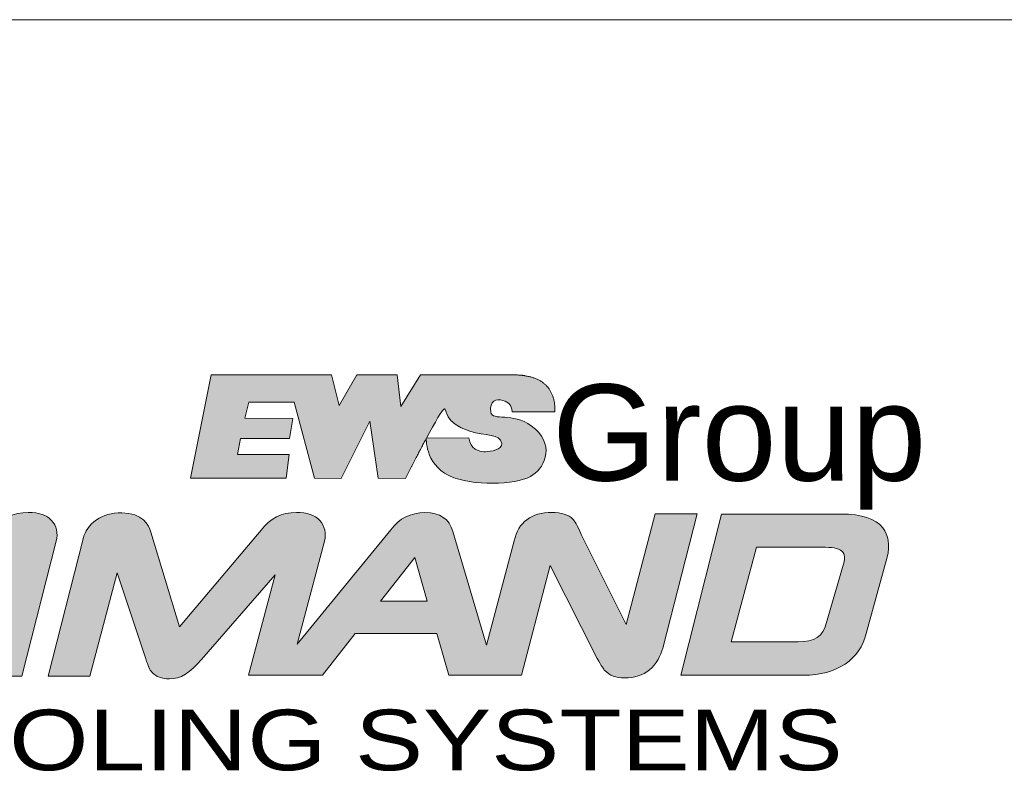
# Model space of a CAD drawing. Header units: inches. Extents: x 0.5 to 16.5, y 0.2 to 10.8.
# Tile 4 of 11: x 12.865 to 13.855, y 1.544 to 2.3. Entities that reach past the tile are written whole.
import ezdxf

# ---------------------------------------------------------------- set-up
doc = ezdxf.new("R2010")
doc.units = ezdxf.units.IN
doc.header["$MEASUREMENT"] = 0
doc.linetypes.add('SLD-Solid', pattern=[0])
doc.layers.add('FORMAT', color=7, linetype='SLD-Solid')
doc.styles.add('SLDTEXTSTYLE0', font='MICROSS.TTF')
doc.styles.add('SLDTEXTSTYLE1', font='MICROSS.TTF', dxfattribs={"width": 1.205167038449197})

# ---------------------------------------------------------------- blocks, each defined once
blk = doc.blocks.new('Block26')
at = {"linetype": 'Continuous'}
h = blk.add_hatch(color=7, dxfattribs=at)
edge = h.paths.add_edge_path(flags=0)
edge.add_spline(control_points=[(0.7482708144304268, 0.2449052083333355), (0.7457666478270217, 0.2462072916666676), (0.723631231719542, 0.2472239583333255)], knot_values=[31, 31, 31, 32, 32, 32], weights=[1, 1, 1], degree=2, periodic=0)
edge.add_line((0.723631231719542, 0.2472239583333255), (0.5140374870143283, 0.2472239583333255))
edge.add_line((0.5140374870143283, 0.2472239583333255), (0.4701729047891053, 0.1767885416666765))
edge.add_line((0.4701729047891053, 0.1767885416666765), (0.4619124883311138, 0.2472239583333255))
edge.add_line((0.4619124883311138, 0.2472239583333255), (0.3720291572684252, 0.2472239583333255))
edge.add_line((0.3720291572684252, 0.2472239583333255), (0.3323958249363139, 0.1783343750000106))
edge.add_line((0.3323958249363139, 0.1783343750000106), (0.3153874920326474, 0.2472239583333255))
edge.add_line((0.3153874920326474, 0.2472239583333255), (0.04652916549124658, 0.2472239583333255))
edge.add_line((0.04652916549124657, 0.2472239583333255), (4.371503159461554e-15, 0.01590104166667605))
edge.add_line((4.370956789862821e-15, 0.01590104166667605), (0.2135812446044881, 0.01585937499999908))
edge.add_line((0.2135812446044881, 0.01585937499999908), (0.2207711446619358, 0.0692982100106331))
edge.add_line((0.2207711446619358, 0.0692982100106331), (0.1049316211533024, 0.06901154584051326))
edge.add_line((0.1049316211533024, 0.06901154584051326), (0.1117817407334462, 0.1046227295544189))
edge.add_line((0.1117817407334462, 0.1046227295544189), (0.2211278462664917, 0.1046227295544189))
edge.add_line((0.2211278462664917, 0.1046227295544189), (0.2286620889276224, 0.149728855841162))
edge.add_line((0.2286620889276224, 0.149728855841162), (0.1212809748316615, 0.1504682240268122))
edge.add_line((0.1212809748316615, 0.1504682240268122), (0.1303708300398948, 0.1863927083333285))
edge.add_line((0.1303708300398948, 0.1863927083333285), (0.2313624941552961, 0.1862093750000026))
edge.add_line((0.2313624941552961, 0.1862093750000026), (0.2771190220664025, 0.01585937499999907))
edge.add_line((0.2771190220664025, 0.01585937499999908), (0.3369124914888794, 0.015676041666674))
edge.add_line((0.3369124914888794, 0.015676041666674), (0.400735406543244, 0.143688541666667))
edge.add_line((0.400735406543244, 0.143688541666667), (0.4191083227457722, 0.01616562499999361))
edge.add_line((0.4191083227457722, 0.01616562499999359), (0.4804687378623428, 0.01557395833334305))
edge.add_spline(control_points=[(0.4804687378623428, 0.01557395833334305), (0.5035570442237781, 0.06151523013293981), (0.5263601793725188, 0.1041002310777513)], knot_values=[21, 21, 21, 22, 22, 22], weights=[1, 1, 1], degree=2, periodic=0)
edge.add_spline(control_points=[(0.5263601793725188, 0.1041002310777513), (0.5265041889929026, 0.1044450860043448), (0.5266897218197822, 0.1047688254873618), (0.5268541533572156, 0.1050531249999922)], knot_values=[22, 22, 22, 22, 23, 23, 23, 23], weights=[1, 1, 1, 1], degree=3, periodic=0)
edge.add_spline(control_points=[(0.5268541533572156, 0.1050531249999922), (0.526691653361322, 0.1004947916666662), (0.5258791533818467, 0.03982604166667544), (0.5882562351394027, 0.01728437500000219)], knot_values=[23, 23, 23, 23, 24, 24, 24, 24], weights=[1, 1, 1, 1], degree=3, periodic=0)
edge.add_spline(control_points=[(0.5882562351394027, 0.01728437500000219), (0.6454249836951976, -0.00350937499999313), (0.7383812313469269, 0.00350937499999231), (0.7650749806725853, 0.02330520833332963)], knot_values=[24, 24, 24, 24, 25, 25, 25, 25], weights=[1, 1, 1, 1], degree=3, periodic=0)
edge.add_spline(control_points=[(0.7650749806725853, 0.02330520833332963), (0.7928249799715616, 0.04169895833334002), (0.8157958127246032, 0.09388229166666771), (0.7612499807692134, 0.1332906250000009)], knot_values=[25, 25, 25, 25, 26, 26, 26, 26], weights=[1, 1, 1, 1], degree=3, periodic=0)
edge.add_spline(control_points=[(0.7612499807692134, 0.1332906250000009), (0.7193603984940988, 0.1642968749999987), (0.6751708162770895, 0.1425489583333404), (0.6707958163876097, 0.1640114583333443)], knot_values=[26, 26, 26, 26, 27, 27, 27, 27], weights=[1, 1, 1, 1], degree=3, periodic=0)
edge.add_spline(control_points=[(0.6707958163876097, 0.1640114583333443), (0.6675603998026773, 0.1902572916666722), (0.6827999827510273, 0.1938989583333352), (0.697916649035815, 0.1898906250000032)], knot_values=[27, 27, 27, 27, 28, 28, 28, 28], weights=[1, 1, 1, 1], degree=3, periodic=0)
edge.add_spline(control_points=[(0.697916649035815, 0.1898906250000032), (0.7125228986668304, 0.1848864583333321), (0.716510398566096, 0.1810614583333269), (0.7186874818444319, 0.1647239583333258)], knot_values=[28, 28, 28, 28, 29, 29, 29, 29], weights=[1, 1, 1, 1], degree=3, periodic=0)
edge.add_spline(control_points=[(0.7186874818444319, 0.1647239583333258), (0.7234499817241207, 0.1643572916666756), (0.8141874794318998, 0.1645406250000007)], knot_values=[29, 29, 29, 30, 30, 30], weights=[1, 1, 1], degree=2, periodic=0)
edge.add_spline(control_points=[(0.8141874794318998, 0.1645406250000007), (0.8155708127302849, 0.2341010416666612), (0.7482708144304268, 0.2449052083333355)], knot_values=[30, 30, 30, 31, 31, 31], weights=[1, 1, 1], degree=2, periodic=0)
edge = h.paths.add_edge_path(flags=0)
edge.add_line((0.6221312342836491, 0.1064156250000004), (0.5270166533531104, 0.1053989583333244))
edge.add_spline(control_points=[(0.5270166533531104, 0.1053989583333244), (0.5455312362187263, 0.1402489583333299), (0.5642895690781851, 0.171642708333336), (0.5676270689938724, 0.1714385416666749)], knot_values=[7, 7, 7, 7, 8, 8, 8, 8], weights=[1, 1, 1, 1], degree=3, periodic=0)
edge.add_spline(control_points=[(0.5676270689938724, 0.1714385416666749), (0.5730791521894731, 0.1710718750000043), (0.5655708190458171, 0.1400260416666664), (0.623839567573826, 0.1210031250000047)], knot_values=[0, 0, 0, 0, 1, 1, 1, 1], weights=[1, 1, 1, 1], degree=3, periodic=0)
edge.add_spline(control_points=[(0.623839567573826, 0.1210031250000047), (0.6582440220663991, 0.1097322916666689), (0.6925041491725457, 0.1165468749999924), (0.6952916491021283, 0.0940656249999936)], knot_values=[1, 1, 1, 1, 2, 2, 2, 2], weights=[1, 1, 1, 1], degree=3, periodic=0)
edge.add_spline(control_points=[(0.6952916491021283, 0.0940656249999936), (0.6972648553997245, 0.07929479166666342), (0.6699624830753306, 0.07579687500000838), (0.659260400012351, 0.07534895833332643)], knot_values=[2, 2, 2, 2, 3, 3, 3, 3], weights=[1, 1, 1, 1], degree=3, periodic=0)
edge.add_line((0.659260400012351, 0.07534895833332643), (0.6562895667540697, 0.07524687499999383))
edge.add_spline(control_points=[(0.6562895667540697, 0.07524687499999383), (0.6557812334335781, 0.07524687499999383), (0.6554562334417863, 0.07524687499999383), (0.6552729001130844, 0.07524687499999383)], knot_values=[4, 4, 4, 4, 5, 5, 5, 5], weights=[1, 1, 1, 1], degree=3, periodic=0)
edge.add_spline(control_points=[(0.6552729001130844, 0.07524687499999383), (0.6455479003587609, 0.07579687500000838), (0.6246333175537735, 0.08057812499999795), (0.6221312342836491, 0.1064156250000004)], knot_values=[5, 5, 5, 5, 6, 6, 6, 6], weights=[1, 1, 1, 1], degree=3, periodic=0)
at = {"color": 7, "linetype": 'SLD-Solid', "lineweight": 18}
for p, q in [((0.04652916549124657, 0.2472239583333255), (4.370956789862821e-15, 0.01590104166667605)), ((0.3153874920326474, 0.2472239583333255), (0.04652916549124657, 0.2472239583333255)), ((0.3323958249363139, 0.1783343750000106), (0.3153874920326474, 0.2472239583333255)), ((0.3720291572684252, 0.2472239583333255), (0.3323958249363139, 0.1783343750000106)), ((0.4619124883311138, 0.2472239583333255), (0.3720291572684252, 0.2472239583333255)), ((0.4701729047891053, 0.1767885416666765), (0.4619124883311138, 0.2472239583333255)), ((0.5140374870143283, 0.2472239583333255), (0.4701729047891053, 0.1767885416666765)), ((0.723631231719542, 0.2472239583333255), (0.5140374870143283, 0.2472239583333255)), ((0.1212809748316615, 0.1504682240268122), (0.1303708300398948, 0.1863927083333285)), ((0.1303708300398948, 0.1863927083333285), (0.2313624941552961, 0.1862093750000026)), ((0.2313624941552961, 0.1862093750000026), (0.2771190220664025, 0.01585937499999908)), ((0.2286620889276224, 0.149728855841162), (0.1212809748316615, 0.1504682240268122)), ((0.2211278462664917, 0.1046227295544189), (0.2286620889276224, 0.149728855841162)), ((0.3369124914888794, 0.015676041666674), (0.400735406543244, 0.143688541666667)), ((0.400735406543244, 0.143688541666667), (0.4191083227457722, 0.01616562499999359)), ((0.1049316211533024, 0.06901154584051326), (0.1117817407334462, 0.1046227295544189)), ((0.1117817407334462, 0.1046227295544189), (0.2211278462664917, 0.1046227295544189)), ((0.6221312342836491, 0.1064156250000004), (0.5270166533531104, 0.1053989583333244)), ((0.2207711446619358, 0.0692982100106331), (0.1049316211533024, 0.06901154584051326)), ((0.2135812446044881, 0.01585937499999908), (0.2207711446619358, 0.0692982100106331)), ((4.370956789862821e-15, 0.01590104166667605), (0.2135812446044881, 0.01585937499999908)), ((0.2771190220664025, 0.01585937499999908), (0.3369124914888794, 0.015676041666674)), ((0.4191083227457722, 0.01616562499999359), (0.4804687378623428, 0.01557395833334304))]:
    blk.add_line(p, q, dxfattribs=at)
at = {"color": 7, "linetype": 'Continuous', "lineweight": 18}
for points, degree in [([(0.7482708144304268, 0.2449052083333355), (0.7457666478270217, 0.2462072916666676), (0.723631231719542, 0.2472239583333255)], 2), ([(0.8141874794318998, 0.1645406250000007), (0.8155708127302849, 0.2341010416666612), (0.7482708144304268, 0.2449052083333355)], 2), ([(0.6707958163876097, 0.1640114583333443), (0.6675603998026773, 0.1902572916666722), (0.6827999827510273, 0.1938989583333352), (0.697916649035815, 0.1898906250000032)], 3), ([(0.697916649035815, 0.1898906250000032), (0.7125228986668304, 0.1848864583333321), (0.716510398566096, 0.1810614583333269), (0.7186874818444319, 0.1647239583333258)], 3), ([(0.5270166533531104, 0.1053989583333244), (0.5455312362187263, 0.1402489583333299), (0.5642895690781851, 0.171642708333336), (0.5676270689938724, 0.1714385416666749)], 3), ([(0.5676270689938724, 0.1714385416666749), (0.5730791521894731, 0.1710718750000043), (0.5655708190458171, 0.1400260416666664), (0.623839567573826, 0.1210031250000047)], 3), ([(0.7612499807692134, 0.1332906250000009), (0.7193603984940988, 0.1642968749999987), (0.6751708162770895, 0.1425489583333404), (0.6707958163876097, 0.1640114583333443)], 3), ([(0.7186874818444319, 0.1647239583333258), (0.7234499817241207, 0.1643572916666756), (0.8141874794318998, 0.1645406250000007)], 2), ([(0.7650749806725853, 0.02330520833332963), (0.7928249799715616, 0.04169895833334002), (0.8157958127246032, 0.09388229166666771), (0.7612499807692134, 0.1332906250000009)], 3), ([(0.623839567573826, 0.1210031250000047), (0.6582440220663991, 0.1097322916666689), (0.6925041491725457, 0.1165468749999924), (0.6952916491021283, 0.0940656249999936)], 3), ([(0.4804687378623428, 0.01557395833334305), (0.5035570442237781, 0.06151523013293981), (0.5263601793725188, 0.1041002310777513)], 2), ([(0.5268541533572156, 0.1050531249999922), (0.526691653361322, 0.1004947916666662), (0.5258791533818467, 0.03982604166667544), (0.5882562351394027, 0.01728437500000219)], 3), ([(0.5263601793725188, 0.1041002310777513), (0.5265041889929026, 0.1044450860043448), (0.5266897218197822, 0.1047688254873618), (0.5268541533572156, 0.1050531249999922)], 3), ([(0.6552729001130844, 0.07524687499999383), (0.6455479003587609, 0.07579687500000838), (0.6246333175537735, 0.08057812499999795), (0.6221312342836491, 0.1064156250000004)], 3), ([(0.6952916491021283, 0.0940656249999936), (0.6972648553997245, 0.07929479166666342), (0.6699624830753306, 0.07579687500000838), (0.659260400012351, 0.07534895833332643)], 3), ([(0.6562895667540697, 0.07524687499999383), (0.6557812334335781, 0.07524687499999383), (0.6554562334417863, 0.07524687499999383), (0.6552729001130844, 0.07524687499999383)], 3), ([(0.5882562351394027, 0.01728437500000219), (0.6454249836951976, -0.00350937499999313), (0.7383812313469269, 0.00350937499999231), (0.7650749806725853, 0.02330520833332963)], 3)]:
    blk.add_open_spline(points, degree=degree, dxfattribs=at)
at = {"color": 7, "linetype": 'Continuous', "lineweight": 0}
blk.add_open_spline([(0.6562895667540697, 0.07524687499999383), (0.659260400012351, 0.07534895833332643)], degree=1, dxfattribs=at)
blk = doc.blocks.new('Command_EWS_Logo_1')
at = {"linetype": 'Continuous'}
h = blk.add_hatch(color=7, dxfattribs=at)
edge = h.paths.add_edge_path(flags=0)
edge.add_spline(control_points=[(3.055311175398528, 1.167697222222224), (3.061644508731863, 1.195352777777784), (3.056315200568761, 1.21888611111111), (3.039401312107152, 1.23746805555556)], knot_values=[18, 18, 18, 18, 19, 19, 19, 19], weights=[1, 1, 1, 1], degree=3, periodic=0)
edge.add_spline(control_points=[(3.039401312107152, 1.23746805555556), (3.023002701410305, 1.25530277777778), (2.996716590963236, 1.264363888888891), (2.961290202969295, 1.264363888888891)], knot_values=[0, 0, 0, 0, 1, 1, 1, 1], weights=[1, 1, 1, 1], degree=3, periodic=0)
edge.add_spline(control_points=[(2.961290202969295, 1.264363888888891), (2.911891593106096, 1.264363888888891), (2.872287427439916, 1.244370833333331), (2.84361381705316, 1.204929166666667)], knot_values=[1, 1, 1, 1, 2, 2, 2, 2], weights=[1, 1, 1, 1], degree=3, periodic=0)
edge.add_line((2.84361381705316, 1.204929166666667), (2.569741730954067, 0.881198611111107))
edge.add_line((2.569741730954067, 0.881198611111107), (2.473442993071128, 1.198309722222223))
edge.add_spline(control_points=[(2.473442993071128, 1.198309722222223), (2.467230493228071, 1.222751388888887), (2.446397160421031, 1.263197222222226), (2.375948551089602, 1.263197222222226)], knot_values=[4, 4, 4, 4, 5, 5, 5, 5], weights=[1, 1, 1, 1], degree=3, periodic=0)
edge.add_spline(control_points=[(2.375948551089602, 1.263197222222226), (2.342583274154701, 1.263197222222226), (2.314017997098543, 1.255099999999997), (2.291041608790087, 1.239108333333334)], knot_values=[5, 5, 5, 5, 6, 6, 6, 6], weights=[1, 1, 1, 1], degree=3, periodic=0)
edge.add_spline(control_points=[(2.291041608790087, 1.239108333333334), (2.267604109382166, 1.222697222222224), (2.252792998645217, 1.20155138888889), (2.246988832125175, 1.176269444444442)], knot_values=[6, 6, 6, 6, 7, 7, 7, 7], weights=[1, 1, 1, 1], degree=3, periodic=0)
edge.add_line((2.246988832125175, 1.176269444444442), (2.129231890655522, 0.7158611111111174))
edge.add_line((2.129231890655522, 0.7158611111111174), (2.269097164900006, 0.7158611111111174))
edge.add_line((2.269097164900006, 0.7158611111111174), (2.360704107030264, 1.062391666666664))
edge.add_line((2.360704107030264, 1.062391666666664), (2.456515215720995, 0.7730166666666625))
edge.add_spline(control_points=[(2.456515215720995, 0.7730166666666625), (2.464191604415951, 0.7502708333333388), (2.469291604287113, 0.7376847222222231), (2.477484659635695, 0.7277555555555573)], knot_values=[11, 11, 11, 11, 12, 12, 12, 12], weights=[1, 1, 1, 1], degree=3, periodic=0)
edge.add_spline(control_points=[(2.477484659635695, 0.7277555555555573), (2.490776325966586, 0.7135958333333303), (2.510470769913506, 0.7062180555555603), (2.535724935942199, 0.7062180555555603)], knot_values=[12, 12, 12, 12, 13, 13, 13, 13], weights=[1, 1, 1, 1], degree=3, periodic=0)
edge.add_spline(control_points=[(2.535724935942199, 0.7062180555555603), (2.572183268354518, 0.7062180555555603), (2.605251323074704, 0.7262097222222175), (2.642902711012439, 0.7710361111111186)], knot_values=[13, 13, 13, 13, 14, 14, 14, 14], weights=[1, 1, 1, 1], degree=3, periodic=0)
edge.add_line((2.642902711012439, 0.7710361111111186), (2.889702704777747, 1.055379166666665))
edge.add_line((2.889702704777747, 1.055379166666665), (2.79964159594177, 0.7158611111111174))
edge.add_line((2.79964159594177, 0.7158611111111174), (2.939533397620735, 0.7158611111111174))
edge.add_line((2.939533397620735, 0.7158611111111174), (3.055311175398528, 1.167697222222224))
h = blk.add_hatch(color=7, dxfattribs=at)
edge = h.paths.add_edge_path(flags=0)
edge.add_spline(control_points=[(5.042941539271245, 0.7364902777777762), (5.065754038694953, 0.7536347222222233), (5.081799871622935, 0.7864444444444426), (5.087090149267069, 0.8096791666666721)], knot_values=[40, 40, 40, 40, 41, 41, 41, 41], weights=[1, 1, 1, 1], degree=3, periodic=0)
edge.add_line((5.087090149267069, 0.8096791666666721), (5.202120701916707, 1.259263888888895))
edge.add_line((5.202120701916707, 1.259263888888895), (5.062255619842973, 1.259263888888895))
edge.add_line((5.062255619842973, 1.259263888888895), (4.965073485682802, 0.8885763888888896))
edge.add_line((4.965073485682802, 0.8885763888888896), (4.814424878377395, 1.190497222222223))
edge.add_spline(control_points=[(4.814424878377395, 1.190497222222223), (4.799410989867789, 1.222547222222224), (4.791760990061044, 1.236518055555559), (4.786077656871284, 1.242215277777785)], knot_values=[4, 4, 4, 4, 5, 5, 5, 5], weights=[1, 1, 1, 1], degree=3, periodic=0)
edge.add_spline(control_points=[(4.786077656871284, 1.242215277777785), (4.771104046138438, 1.257106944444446), (4.747979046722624, 1.264363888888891), (4.715440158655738, 1.264363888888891)], knot_values=[5, 5, 5, 5, 6, 6, 6, 6], weights=[1, 1, 1, 1], degree=3, periodic=0)
edge.add_spline(control_points=[(4.715440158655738, 1.264363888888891), (4.647066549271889, 1.264363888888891), (4.603433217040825, 1.231568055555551), (4.58925960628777, 1.169501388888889)], knot_values=[6, 6, 6, 6, 7, 7, 7, 7], weights=[1, 1, 1, 1], degree=3, periodic=0)
edge.add_line((4.58925960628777, 1.169501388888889), (4.496852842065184, 0.819811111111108))
edge.add_line((4.496852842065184, 0.819811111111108), (4.383842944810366, 1.20091388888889))
edge.add_spline(control_points=[(4.383842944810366, 1.20091388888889), (4.372490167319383, 1.242688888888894), (4.341158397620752, 1.263780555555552), (4.290622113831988, 1.263780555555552)], knot_values=[9, 9, 9, 9, 10, 10, 10, 10], weights=[1, 1, 1, 1], degree=3, periodic=0)
edge.add_spline(control_points=[(4.290622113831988, 1.263780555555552), (4.242742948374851, 1.263780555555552), (4.204426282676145, 1.24452083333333), (4.176702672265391, 1.206529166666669)], knot_values=[10, 10, 10, 10, 11, 11, 11, 11], weights=[1, 1, 1, 1], degree=3, periodic=0)
edge.add_line((4.176702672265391, 1.206529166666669), (3.86248045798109, 0.8223736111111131))
edge.add_line((3.86248045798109, 0.8223736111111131), (3.953788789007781, 1.167737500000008))
edge.add_spline(control_points=[(3.953788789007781, 1.167737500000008), (3.960136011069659, 1.195298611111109), (3.954779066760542, 1.218844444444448), (3.937838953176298, 1.23746805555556)], knot_values=[13, 13, 13, 13, 14, 14, 14, 14], weights=[1, 1, 1, 1], degree=3, periodic=0)
edge.add_spline(control_points=[(3.937838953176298, 1.23746805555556), (3.921494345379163, 1.255316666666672), (3.895236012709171, 1.264363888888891), (3.859767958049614, 1.264363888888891)], knot_values=[14, 14, 14, 14, 15, 15, 15, 15], weights=[1, 1, 1, 1], degree=3, periodic=0)
edge.add_spline(control_points=[(3.859767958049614, 1.264363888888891), (3.810329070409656, 1.264363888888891), (3.770711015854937, 1.244370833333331), (3.74201101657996, 1.204929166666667)], knot_values=[15, 15, 15, 15, 16, 16, 16, 16], weights=[1, 1, 1, 1], degree=3, periodic=0)
edge.add_line((3.74201101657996, 1.204929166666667), (3.468098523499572, 0.881198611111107))
edge.add_line((3.468098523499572, 0.881198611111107), (3.371825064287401, 1.198309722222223))
edge.add_spline(control_points=[(3.371825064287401, 1.198309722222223), (3.365586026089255, 1.222751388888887), (3.344752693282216, 1.263197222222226), (3.274427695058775, 1.263197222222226)], knot_values=[18, 18, 18, 18, 19, 19, 19, 19], weights=[1, 1, 1, 1], degree=3, periodic=0)
edge.add_spline(control_points=[(3.274427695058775, 1.263197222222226), (3.240979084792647, 1.263197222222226), (3.212401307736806, 1.255099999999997), (3.189506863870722, 1.239108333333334)], knot_values=[19, 19, 19, 19, 20, 20, 20, 20], weights=[1, 1, 1, 1], degree=3, periodic=0)
edge.add_spline(control_points=[(3.189506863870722, 1.239108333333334), (3.166029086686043, 1.222697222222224), (3.151190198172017, 1.201565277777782), (3.145426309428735, 1.176283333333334)], knot_values=[20, 20, 20, 20, 21, 21, 21, 21], weights=[1, 1, 1, 1], degree=3, periodic=0)
edge.add_line((3.145426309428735, 1.176283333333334), (3.02761381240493, 0.7158611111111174))
edge.add_line((3.02761381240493, 0.7158611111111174), (3.167480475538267, 0.7158611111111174))
edge.add_line((3.167480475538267, 0.7158611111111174), (3.259141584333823, 1.062377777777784))
edge.add_line((3.259141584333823, 1.062377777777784), (3.354952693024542, 0.7730166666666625))
edge.add_spline(control_points=[(3.354952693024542, 0.7730166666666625), (3.36281935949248, 0.7499597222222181), (3.36747213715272, 0.7379555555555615), (3.375894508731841, 0.727769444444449)], knot_values=[25, 25, 25, 25, 26, 26, 26, 26], weights=[1, 1, 1, 1], degree=3, periodic=0)
edge.add_spline(control_points=[(3.375894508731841, 0.727769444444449), (3.389213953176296, 0.7135958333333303), (3.408908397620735, 0.7062180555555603), (3.434136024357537, 0.7062180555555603)], knot_values=[26, 26, 26, 26, 27, 27, 27, 27], weights=[1, 1, 1, 1], degree=3, periodic=0)
edge.add_spline(control_points=[(3.434136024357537, 0.7062180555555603), (3.471895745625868, 0.7062180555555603), (3.503945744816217, 0.7255861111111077), (3.541299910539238, 0.7709819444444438)], knot_values=[27, 27, 27, 27, 28, 28, 28, 28], weights=[1, 1, 1, 1], degree=3, periodic=0)
edge.add_line((3.541299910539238, 0.7709819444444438), (3.78811240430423, 1.055379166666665))
edge.add_line((3.78811240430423, 1.055379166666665), (3.698702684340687, 0.7186819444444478))
edge.add_line((3.698702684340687, 0.7186819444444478), (3.947373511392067, 0.7186819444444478))
edge.add_line((3.947373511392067, 0.7186819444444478), (4.056477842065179, 0.8581402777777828))
edge.add_line((4.056477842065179, 0.8581402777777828), (4.329873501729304, 0.8581402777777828))
edge.add_line((4.329873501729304, 0.8581402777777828), (4.370102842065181, 0.7186819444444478))
edge.add_line((4.370102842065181, 0.7186819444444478), (4.613510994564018, 0.7186819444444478))
edge.add_line((4.613510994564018, 0.7186819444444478), (4.710041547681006, 1.086765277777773))
edge.add_line((4.710041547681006, 1.086765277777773), (4.868027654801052, 0.7748208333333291))
edge.add_spline(control_points=[(4.868027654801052, 0.7748208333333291), (4.883137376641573, 0.7483583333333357), (4.888780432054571, 0.7384444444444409), (4.893010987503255, 0.7341444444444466)], knot_values=[37, 37, 37, 37, 38, 38, 38, 38], weights=[1, 1, 1, 1], degree=3, periodic=0)
edge.add_spline(control_points=[(4.893010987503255, 0.7341444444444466), (4.909517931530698, 0.7174069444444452), (4.930609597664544, 0.7095944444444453), (4.959390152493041, 0.7095944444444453)], knot_values=[38, 38, 38, 38, 39, 39, 39, 39], weights=[1, 1, 1, 1], degree=3, periodic=0)
edge.add_spline(control_points=[(4.959390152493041, 0.7095944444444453), (4.991672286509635, 0.7095944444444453), (5.01980126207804, 0.7186555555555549), (5.042941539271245, 0.7364902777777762)], knot_values=[39, 39, 39, 39, 40, 40, 40, 40], weights=[1, 1, 1, 1], degree=3, periodic=0)
h.paths.add_polyline_path([(4.256170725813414, 1.113402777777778), (4.298420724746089, 0.9669861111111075), (4.14162767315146, 0.9669861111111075)], flags=0)
h = blk.add_hatch(color=7, dxfattribs=at)
edge = h.paths.add_edge_path(flags=0)
edge.add_spline(control_points=[(5.698133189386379, 0.7560763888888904), (5.73526950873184, 0.7814263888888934), (5.7590456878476, 0.8160125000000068), (5.768825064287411, 0.8589000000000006)], knot_values=[7, 7, 7, 7, 8, 8, 8, 8], weights=[1, 1, 1, 1], degree=3, periodic=0)
edge.add_line((5.768825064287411, 0.8589000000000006), (5.839680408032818, 1.114611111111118))
edge.add_spline(control_points=[(5.839680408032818, 1.114611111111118), (5.848984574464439, 1.1552875), (5.843912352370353, 1.188462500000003), (5.824502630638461, 1.212863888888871)], knot_values=[1, 1, 1, 1, 2, 2, 2, 2], weights=[1, 1, 1, 1], degree=3, periodic=0)
edge.add_spline(control_points=[(5.824502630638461, 1.212863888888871), (5.799831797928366, 1.243829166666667), (5.754312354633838, 1.258870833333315), (5.685302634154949, 1.258870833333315)], knot_values=[2, 2, 2, 2, 3, 3, 3, 3], weights=[1, 1, 1, 1], degree=3, periodic=0)
edge.add_line((5.685302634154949, 1.258870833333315), (5.284437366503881, 1.258870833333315))
edge.add_line((5.284437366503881, 1.258870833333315), (5.148383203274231, 0.7184791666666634))
edge.add_line((5.148383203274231, 0.7184791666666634), (5.558498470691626, 0.7184791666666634))
edge.add_spline(control_points=[(5.558498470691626, 0.7184791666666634), (5.614717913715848, 0.7184791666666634), (5.661688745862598, 0.7311194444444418), (5.698133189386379, 0.7560763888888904)], knot_values=[6, 6, 6, 6, 7, 7, 7, 7], weights=[1, 1, 1, 1], degree=3, periodic=0)
edge = h.paths.add_edge_path(flags=0)
edge.add_spline(control_points=[(5.632377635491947, 1.147691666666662), (5.662705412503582, 1.147691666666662), (5.68246791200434, 1.14214444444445), (5.691080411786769, 1.131198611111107)], knot_values=[5, 5, 5, 5, 6, 6, 6, 6], weights=[1, 1, 1, 1], degree=3, periodic=0)
edge.add_spline(control_points=[(5.691080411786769, 1.131198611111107), (5.696884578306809, 1.124009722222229), (5.698147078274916, 1.113430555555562), (5.694851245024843, 1.098918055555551)], knot_values=[6, 6, 6, 6, 7, 7, 7, 7], weights=[1, 1, 1, 1], degree=3, periodic=0)
edge.add_line((5.694851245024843, 1.098918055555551), (5.635308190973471, 0.8925638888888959))
edge.add_spline(control_points=[(5.635308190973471, 0.8925638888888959), (5.625569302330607, 0.8501652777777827), (5.595444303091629, 0.8302138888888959), (5.540554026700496, 0.8302138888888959)], knot_values=[1, 1, 1, 1, 2, 2, 2, 2], weights=[1, 1, 1, 1], degree=3, periodic=0)
edge.add_line((5.540554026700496, 0.8302138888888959), (5.316974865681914, 0.8302138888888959))
edge.add_line((5.316974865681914, 0.8302138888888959), (5.401881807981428, 1.147691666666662))
edge.add_line((5.401881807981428, 1.147691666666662), (5.632377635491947, 1.147691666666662))
at = {"color": 7, "linetype": 'SLD-Solid', "lineweight": 18}
for p, q in [((5.062255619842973, 1.259263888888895), (4.965073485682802, 0.8885763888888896)), ((5.202120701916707, 1.259263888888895), (5.062255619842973, 1.259263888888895)), ((5.087090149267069, 0.8096791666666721), (5.202120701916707, 1.259263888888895)), ((5.284437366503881, 1.258870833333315), (5.148383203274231, 0.7184791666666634)), ((5.685302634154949, 1.258870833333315), (5.284437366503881, 1.258870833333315)), ((3.468098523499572, 0.881198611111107), (3.371825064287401, 1.198309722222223)), ((3.74201101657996, 1.204929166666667), (3.468098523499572, 0.881198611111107)), ((4.176702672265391, 1.206529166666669), (3.86248045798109, 0.8223736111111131)), ((4.496852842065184, 0.819811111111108), (4.383842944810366, 1.20091388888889)), ((4.965073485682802, 0.8885763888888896), (4.814424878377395, 1.190497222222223)), ((2.939533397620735, 0.7158611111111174), (3.055311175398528, 1.167697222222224)), ((3.145426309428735, 1.176283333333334), (3.02761381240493, 0.7158611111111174)), ((3.86248045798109, 0.8223736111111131), (3.953788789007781, 1.167737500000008)), ((4.58925960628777, 1.169501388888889), (4.496852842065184, 0.819811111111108)), ((5.316974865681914, 0.8302138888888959), (5.401881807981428, 1.147691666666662)), ((5.401881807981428, 1.147691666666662), (5.632377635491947, 1.147691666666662)), ((4.14162767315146, 0.9669861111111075), (4.256170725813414, 1.113402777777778)), ((4.256170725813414, 1.113402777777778), (4.298420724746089, 0.9669861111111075)), ((5.694851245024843, 1.098918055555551), (5.635308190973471, 0.8925638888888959)), ((5.768825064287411, 0.8589000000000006), (5.839680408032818, 1.114611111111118)), ((3.167480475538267, 0.7158611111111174), (3.259141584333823, 1.062377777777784)), ((3.259141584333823, 1.062377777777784), (3.354952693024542, 0.7730166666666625)), ((4.613510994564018, 0.7186819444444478), (4.710041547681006, 1.086765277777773)), ((4.710041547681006, 1.086765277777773), (4.868027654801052, 0.7748208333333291)), ((3.541299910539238, 0.7709819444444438), (3.78811240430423, 1.055379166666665)), ((3.78811240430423, 1.055379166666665), (3.698702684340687, 0.7186819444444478)), ((4.298420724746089, 0.9669861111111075), (4.14162767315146, 0.9669861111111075)), ((3.947373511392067, 0.7186819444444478), (4.056477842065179, 0.8581402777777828)), ((4.056477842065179, 0.8581402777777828), (4.329873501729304, 0.8581402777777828)), ((4.329873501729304, 0.8581402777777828), (4.370102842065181, 0.7186819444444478)), ((5.540554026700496, 0.8302138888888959), (5.316974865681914, 0.8302138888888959)), ((2.79964159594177, 0.7158611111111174), (2.939533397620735, 0.7158611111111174)), ((3.02761381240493, 0.7158611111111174), (3.167480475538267, 0.7158611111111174)), ((3.698702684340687, 0.7186819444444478), (3.947373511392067, 0.7186819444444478)), ((4.370102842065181, 0.7186819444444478), (4.613510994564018, 0.7186819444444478)), ((5.148383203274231, 0.7184791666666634), (5.558498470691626, 0.7184791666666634))]:
    blk.add_line(p, q, dxfattribs=at)
at = {"color": 7, "linetype": 'Continuous', "lineweight": 18}
for points in [[(2.961290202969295, 1.264363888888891), (2.911891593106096, 1.264363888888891), (2.872287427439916, 1.244370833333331), (2.84361381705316, 1.204929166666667)], [(3.039401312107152, 1.23746805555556), (3.023002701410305, 1.25530277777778), (2.996716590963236, 1.264363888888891), (2.961290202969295, 1.264363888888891)], [(3.274427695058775, 1.263197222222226), (3.240979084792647, 1.263197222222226), (3.212401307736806, 1.255099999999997), (3.189506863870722, 1.239108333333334)], [(3.371825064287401, 1.198309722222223), (3.365586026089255, 1.222751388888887), (3.344752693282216, 1.263197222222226), (3.274427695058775, 1.263197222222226)], [(3.859767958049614, 1.264363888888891), (3.810329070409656, 1.264363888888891), (3.770711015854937, 1.244370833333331), (3.74201101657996, 1.204929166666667)], [(3.937838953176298, 1.23746805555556), (3.921494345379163, 1.255316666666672), (3.895236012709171, 1.264363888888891), (3.859767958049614, 1.264363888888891)], [(4.290622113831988, 1.263780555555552), (4.242742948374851, 1.263780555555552), (4.204426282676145, 1.24452083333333), (4.176702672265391, 1.206529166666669)], [(4.383842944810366, 1.20091388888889), (4.372490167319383, 1.242688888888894), (4.341158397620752, 1.263780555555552), (4.290622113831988, 1.263780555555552)], [(4.715440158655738, 1.264363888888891), (4.647066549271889, 1.264363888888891), (4.603433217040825, 1.231568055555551), (4.58925960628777, 1.169501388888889)], [(4.786077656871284, 1.242215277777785), (4.771104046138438, 1.257106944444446), (4.747979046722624, 1.264363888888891), (4.715440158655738, 1.264363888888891)], [(5.824502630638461, 1.212863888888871), (5.799831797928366, 1.243829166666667), (5.754312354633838, 1.258870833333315), (5.685302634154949, 1.258870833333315)], [(3.055311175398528, 1.167697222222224), (3.061644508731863, 1.195352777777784), (3.056315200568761, 1.21888611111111), (3.039401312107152, 1.23746805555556)], [(3.189506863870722, 1.239108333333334), (3.166029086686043, 1.222697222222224), (3.151190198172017, 1.201565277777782), (3.145426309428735, 1.176283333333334)], [(3.953788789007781, 1.167737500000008), (3.960136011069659, 1.195298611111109), (3.954779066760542, 1.218844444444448), (3.937838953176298, 1.23746805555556)], [(4.814424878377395, 1.190497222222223), (4.799410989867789, 1.222547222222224), (4.791760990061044, 1.236518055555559), (4.786077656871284, 1.242215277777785)], [(5.839680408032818, 1.114611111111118), (5.848984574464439, 1.1552875), (5.843912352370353, 1.188462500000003), (5.824502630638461, 1.212863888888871)], [(5.632377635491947, 1.147691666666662), (5.662705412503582, 1.147691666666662), (5.68246791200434, 1.14214444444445), (5.691080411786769, 1.131198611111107)], [(5.691080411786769, 1.131198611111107), (5.696884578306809, 1.124009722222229), (5.698147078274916, 1.113430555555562), (5.694851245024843, 1.098918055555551)], [(5.635308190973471, 0.8925638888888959), (5.625569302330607, 0.8501652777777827), (5.595444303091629, 0.8302138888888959), (5.540554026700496, 0.8302138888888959)], [(5.698133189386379, 0.7560763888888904), (5.73526950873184, 0.7814263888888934), (5.7590456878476, 0.8160125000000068), (5.768825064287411, 0.8589000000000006)], [(5.042941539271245, 0.7364902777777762), (5.065754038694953, 0.7536347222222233), (5.081799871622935, 0.7864444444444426), (5.087090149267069, 0.8096791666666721)], [(3.354952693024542, 0.7730166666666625), (3.36281935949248, 0.7499597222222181), (3.36747213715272, 0.7379555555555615), (3.375894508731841, 0.727769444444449)], [(3.434136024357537, 0.7062180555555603), (3.471895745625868, 0.7062180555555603), (3.503945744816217, 0.7255861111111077), (3.541299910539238, 0.7709819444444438)], [(4.868027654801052, 0.7748208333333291), (4.883137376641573, 0.7483583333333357), (4.888780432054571, 0.7384444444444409), (4.893010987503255, 0.7341444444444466)], [(3.375894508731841, 0.727769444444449), (3.389213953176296, 0.7135958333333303), (3.408908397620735, 0.7062180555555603), (3.434136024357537, 0.7062180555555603)], [(4.893010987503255, 0.7341444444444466), (4.909517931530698, 0.7174069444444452), (4.930609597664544, 0.7095944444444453), (4.959390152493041, 0.7095944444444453)], [(4.959390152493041, 0.7095944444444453), (4.991672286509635, 0.7095944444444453), (5.01980126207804, 0.7186555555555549), (5.042941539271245, 0.7364902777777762)], [(5.558498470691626, 0.7184791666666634), (5.614717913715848, 0.7184791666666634), (5.661688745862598, 0.7311194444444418), (5.698133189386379, 0.7560763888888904)]]:
    blk.add_open_spline(points, degree=3, dxfattribs=at)
at = {"color": 7, "linetype": 'Continuous', "xscale": 1.5, "yscale": 1.5, "zscale": 1.5}
blk.add_blockref('Block26', (3.504680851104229, 1.355093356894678), dxfattribs=at)
at = {"color": 7, "linetype": 'SLD-Solid', "lineweight": 18, "insert": (4.716745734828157, 1.694057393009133), "char_height": 0.3229166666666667, "attachment_point": 1, "style": 'SLDTEXTSTYLE0'}
blk.add_mtext('Group', dxfattribs=at)
at = {"layer": 'FORMAT', "insert": (2.42228262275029, 0.603023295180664), "char_height": 0.203125, "attachment_point": 1, "style": 'SLDTEXTSTYLE1'}
blk.add_mtext('TOOLING SYSTEMS', dxfattribs=at)

msp = doc.modelspace()

# ---------------------------------------------------------------- linework, layer by layer
at = {"color": 7, "linetype": 'SLD-Solid', "lineweight": 18}
msp.add_line((11.875, 2.3), (16.375, 2.3), dxfattribs=at)

# ---------------------------------------------------------------- block references
at = {"color": 7, "linetype": 'Continuous', "xscale": 0.3, "yscale": 0.3, "zscale": 0.3}
msp.add_blockref('Command_EWS_Logo_1', (11.98499999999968, 1.424923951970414), dxfattribs=at)

doc.saveas('drawing.dxf')
